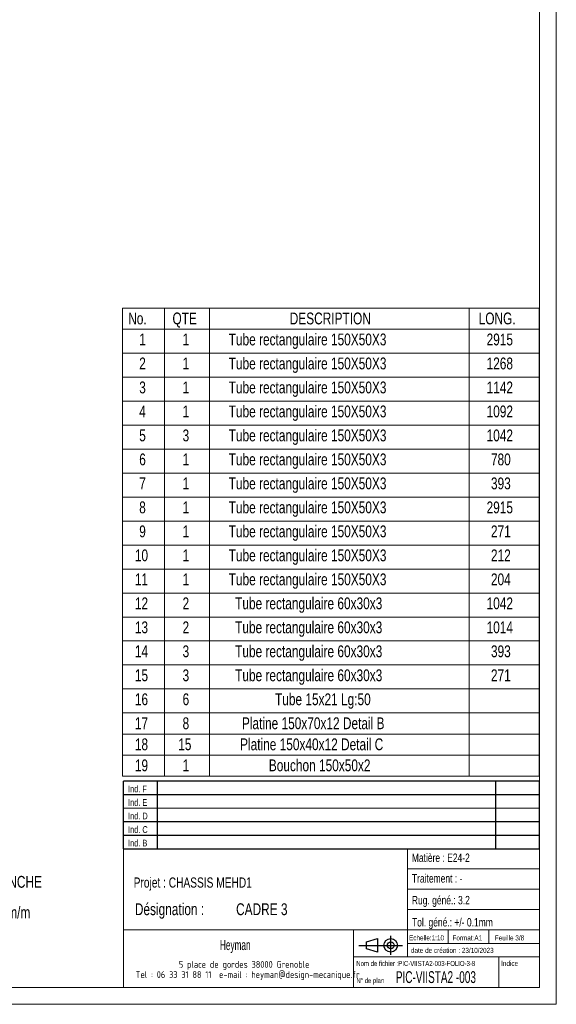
# Model space of a CAD drawing. Header units: millimetres. Extents: x 0 to 841, y 0 to 594.
# Tile 8 of 14: x 682 to 841, y 0 to 291. Entities that reach past the tile are written whole.
import ezdxf

# ---------------------------------------------------------------- set-up
doc = ezdxf.new("R2010")
doc.units = ezdxf.units.MM
doc.layers.add('NOTES', color=6, linetype='Continuous')
doc.styles.add('SLDTEXTSTYLE0', font='TXT', dxfattribs={"width": 0.75})
doc.styles.add('SLDTEXTSTYLE1', font='TXT', dxfattribs={"width": 0.632449})
doc.styles.add('SLDTEXTSTYLE2', font='TXT', dxfattribs={"width": 0.707278})
doc.styles.add('SLDTEXTSTYLE3', font='TXT', dxfattribs={"width": 0.7})
doc.styles.add('SLDTEXTSTYLE4', font='ISOCP3', dxfattribs={"width": 0.96})
doc.styles.add('SLDTEXTSTYLE5', font='TXT', dxfattribs={"width": 0.605})

# ---------------------------------------------------------------- blocks, each defined once
blk = doc.blocks.new('TAB MODIFS')
for p, q in [((123, 20), (0, 20)), ((0, 0), (0, 20)), ((10, 20), (10, 0)), ((110, 20), (110, 0)), ((123, 0), (123, 20)), ((0, 16), (123, 16)), ((0, 8), (123, 8)), ((0, 4), (123, 4)), ((0, 0), (123, 0))]:
    blk.add_line(p, q)
at = {"color": 7, "linetype": 'Continuous', "lineweight": 18}
blk.add_line((0, 12), (123, 12), dxfattribs=at)
at = {"color": 7}
for tag in ['AUTOATTR0', 'AUTOATTR1', 'AUTOATTR2', 'AUTOATTR3', 'AUTOATTR4', 'AUTOATTR5', 'AUTOATTR6', 'AUTOATTR7', 'AUTOATTR8', 'AUTOATTR9']:
    blk.add_attdef(tag, (0, 0), '', height=1, dxfattribs=at)
at = {"layer": 'NOTES', "color": 211, "char_height": 2, "attachment_point": 1, "style": 'SLDTEXTSTYLE0'}
for s, insert in [('Ind. F', (1.36, 18.66)), ('Ind. E', (1.36, 14.66)), ('Ind. D', (1.36, 10.66)), ('Ind. C', (1.36, 6.66)), ('Ind. B', (1.36, 2.66))]:
    blk.add_mtext(s, dxfattribs=dict(at, insert=insert))
blk = doc.blocks.new('Bloc2')
for p, q in [((2.32, 3.8), (5.55, 4.8)), ((2.32, 1.8), (2.32, 3.8)), ((5.55, 4.8), (5.55, 0.8)), ((9.48, 0), (9.48, 5.6)), ((0, 2.8), (12.98, 2.8)), ((5.55, 0.8), (2.32, 1.8))]:
    blk.add_line(p, q)
for radius in [2, 1]:
    blk.add_circle((9.48, 2.8), radius)
blk = doc.blocks.new('SW_NOTE_0')
at = {"layer": 'NOTES', "color": 0, "char_height": 3.5, "attachment_point": 1, "style": 'SLDTEXTSTYLE0'}
for s, insert in [('SOUDURES :  A=3 CONTINUE ETANCHE', (0, 4.51)), ('TOLERANCE GENERALE : ± 1 mm', (0, -0.01)), ('TOLERANCE DE PLANEITE : ± 1 mm/m', (0, -4.54)), ('PEINTURE EPOXY EP: 60µ', (0, -9.07)), ('COULEUR : BLANC RAL 9010', (0, -13.59)), ('Masse : 165.48 Kg', (0, -18.12))]:
    blk.add_mtext(s, dxfattribs=dict(at, insert=insert))
blk = doc.blocks.new('SW_NOTE_2')
at = {"layer": 'NOTES', "color": 0, "char_height": 3.5, "attachment_point": 1, "style": 'SLDTEXTSTYLE0'}
for s, insert in [('Désignation :', (0, 4.51)), ('CADRE 3', (29.93, 4.51))]:
    blk.add_mtext(s, dxfattribs=dict(at, insert=insert))
blk = doc.blocks.new('SW_NOTE_3')
at = {"layer": 'NOTES', "color": 0, "char_height": 2, "attachment_point": 2, "style": 'SLDTEXTSTYLE4'}
for s, insert in [('5 place de gordes 38000 Grenoble', (20.84, 2.58)), ('Tel : 06 33 31 88 11  e-mail : heyman@design-mecanique.fr', (21.9, -0.42))]:
    blk.add_mtext(s, dxfattribs=dict(at, insert=insert))
blk = doc.blocks.new('SW_TABLEANNOTATION_0')
at = {"color": 0, "linetype": 'Continuous', "lineweight": 18}
for p, q in [((0, 0), (0, -138.3)), ((123.13, 0), (0, 0)), ((12.39, 0), (12.39, -6.22)), ((25.64, 0), (25.64, -6.22)), ((102.46, 0), (102.46, -6.22)), ((123.13, -138.3), (123.13, 0)), ((0, -6.22), (123.13, -6.22)), ((12.39, -6.22), (12.39, -138.3)), ((25.64, -6.22), (25.64, -138.3)), ((102.46, -6.22), (102.46, -138.3)), ((0, -13.31), (123.13, -13.31)), ((0, -20.4), (123.13, -20.4)), ((0, -27.49), (123.13, -27.49)), ((0, -34.58), (123.13, -34.58)), ((0, -41.67), (123.13, -41.67)), ((0, -48.76), (123.13, -48.76)), ((0, -55.84), (123.13, -55.84)), ((0, -62.93), (123.13, -62.93)), ((0, -70.02), (123.13, -70.02)), ((0, -77.11), (123.13, -77.11)), ((0, -84.2), (123.13, -84.2)), ((0, -91.29), (123.13, -91.29)), ((0, -98.38), (123.13, -98.38)), ((0, -105.47), (123.13, -105.47)), ((0, -112.56), (123.13, -112.56)), ((0, -119.65), (123.13, -119.65)), ((0, -125.87), (123.13, -125.87)), ((0, -132.09), (123.13, -132.09)), ((0, -138.3), (123.13, -138.3))]:
    blk.add_line(p, q, dxfattribs=at)
at = {"color": 0, "linetype": 'Continuous', "lineweight": 18, "char_height": 3.5, "attachment_point": 1, "style": 'SLDTEXTSTYLE0'}
for s, insert in [('No.', (1.65, -1.3)), ('QTE', (14.74, -1.3)), ('DESCRIPTION', (49.41, -1.3)), ('LONG.', (105.28, -1.3)), ('1', (4.9, -7.51)), ('1', (17.72, -7.51)), ('Tube rectangulaire 150X50X3', (31.36, -7.51)), ('2915', (107.62, -7.51)), ('2', (4.9, -14.6)), ('Tube rectangulaire 150X50X3', (31.36, -14.6)), ('1268', (107.62, -14.6)), ('1', (17.72, -14.6)), ('3', (4.9, -21.69)), ('1', (17.72, -21.69)), ('Tube rectangulaire 150X50X3', (31.36, -21.69)), ('1142', (107.62, -21.69)), ('4', (4.9, -28.78)), ('1', (17.72, -28.78)), ('Tube rectangulaire 150X50X3', (31.36, -28.78)), ('1092', (107.62, -28.78)), ('5', (4.9, -35.87)), ('3', (17.72, -35.87)), ('Tube rectangulaire 150X50X3', (31.36, -35.87)), ('1042', (107.62, -35.87)), ('6', (4.9, -42.96)), ('1', (17.72, -42.96)), ('Tube rectangulaire 150X50X3', (31.36, -42.96)), ('780', (108.91, -42.96)), ('7', (4.9, -50.05)), ('1', (17.72, -50.05)), ('Tube rectangulaire 150X50X3', (31.36, -50.05)), ('393', (108.91, -50.05)), ('8', (4.9, -57.14)), ('1', (17.72, -57.14)), ('Tube rectangulaire 150X50X3', (31.36, -57.14)), ('2915', (107.62, -57.14)), ('Tube rectangulaire 150X50X3', (31.36, -64.23)), ('9', (4.9, -64.23)), ('1', (17.72, -64.23)), ('271', (108.91, -64.23)), ('10', (3.61, -71.32)), ('1', (17.72, -71.32)), ('Tube rectangulaire 150X50X3', (31.36, -71.32)), ('212', (108.91, -71.32)), ('11', (3.61, -78.41)), ('1', (17.72, -78.41)), ('Tube rectangulaire 150X50X3', (31.36, -78.41)), ('204', (108.91, -78.41)), ('12', (3.61, -85.5)), ('2', (17.72, -85.5)), ('Tube rectangulaire 60x30x3', (33.26, -85.5)), ('1042', (107.62, -85.5)), ('13', (3.61, -92.59)), ('2', (17.72, -92.59)), ('Tube rectangulaire 60x30x3', (33.26, -92.59)), ('1014', (107.62, -92.59)), ('14', (3.61, -99.68)), ('3', (17.72, -99.68)), ('Tube rectangulaire 60x30x3', (33.26, -99.68)), ('393', (108.91, -99.68)), ('15', (3.61, -106.77)), ('3', (17.72, -106.77)), ('Tube rectangulaire 60x30x3', (33.26, -106.77)), ('271', (108.91, -106.77)), ('16', (3.61, -113.86)), ('6', (17.72, -113.86)), ('Tube 15x21 Lg:50', (45.06, -113.86)), ('17', (3.61, -120.95)), ('8', (17.72, -120.95)), ('Platine 150x70x12 Detail B', (35.27, -120.95)), ('18', (3.61, -127.17)), ('15', (16.43, -127.17)), ('Platine 150x40x12 Detail C', (34.72, -127.17)), ('19', (3.61, -133.38)), ('1', (17.72, -133.38)), ('Bouchon 150x50x2', (43.23, -133.38))]:
    blk.add_mtext(s, dxfattribs=dict(at, insert=insert))

msp = doc.modelspace()

# ---------------------------------------------------------------- linework, layer by layer
at = {"lineweight": 18}
for p, q in [((841, 594), (841, 0)), ((836, 589), (836, 5)), ((713, 46), (713, 5)), ((836, 46), (713, 46)), ((797, 46), (797, 14)), ((836, 46), (836, 5)), ((797, 40), (836, 40)), ((797, 34), (836, 34)), ((797, 28), (836, 28)), ((713, 22), (836, 22)), ((781, 22), (781, 5)), ((809, 22), (809, 18)), ((821, 22), (821, 18)), ((797, 18), (836, 18)), ((781, 14), (836, 14)), ((824, 14), (824, 5)), ((836, 5), (5, 5)), ((713, 5), (836, 5)), ((841, 0), (0, 0))]:
    msp.add_line(p, q, dxfattribs=at)

# ---------------------------------------------------------------- block references
msp.add_blockref('SW_TABLEANNOTATION_0', (712.76, 205.76), dxfattribs=at)
for name, p in [('TAB MODIFS', (712.99, 45.99)), ('Bloc2', (782.56, 14.63))]:
    msp.add_blockref(name, p)
at = {"layer": 'NOTES'}
for name, p in [('SW_NOTE_0', (621.7, 33.44)), ('SW_NOTE_2', (716.37, 25.34)), ('SW_NOTE_3', (727.84, 10.21))]:
    msp.add_blockref(name, p, dxfattribs=at)

# ---------------------------------------------------------------- texts
for s, insert, char_height, attachment_point, style in [('Matière : E24-2', (798.27, 44.56), 2.5, 1, 'SLDTEXTSTYLE0'), ('Traitement : -', (798.3, 38.47), 2.5, 1, 'SLDTEXTSTYLE0'), ('Projet : CHASSIS MEHD1', (716.02, 37.49), 3, 1, 'SLDTEXTSTYLE0'), ('Rug. géné.: 3.2', (798.28, 32.03), 2.5, 1, 'SLDTEXTSTYLE0'), ('Tol. géné.: +/- 0.1mm', (798.32, 25.5), 2.5, 1, 'SLDTEXTSTYLE0'), ('Echelle:1:10', (797.45, 20.4), 1.5, 1, 'SLDTEXTSTYLE0'), ('Format:A1', (810.29, 20.38), 1.5, 1, 'SLDTEXTSTYLE0'), ('Feuille 3/8', (822.81, 20.38), 1.5, 1, 'SLDTEXTSTYLE0'), ('Heyman', (746.06, 19.03), 3, 2, 'SLDTEXTSTYLE5'), ('date de création : 23/10/2023', (798.01, 16.69), 1.5, 1, 'SLDTEXTSTYLE0'), ('Nom de fichier :PIC-VIISTA2-003-FOLIO-3-8', (781.85, 12.82), 1.5, 1, 'SLDTEXTSTYLE2'), ('Indice', (824.69, 12.86), 1.5, 1, 'SLDTEXTSTYLE0'), ('PIC-VIISTA2 -003', (793.54, 9.79), 3.5, 1, 'SLDTEXTSTYLE1'), ('N° de plan', (781.88, 7.77), 1.5, 1, 'SLDTEXTSTYLE3')]:
    msp.add_mtext(s, dxfattribs=dict(at, insert=insert, char_height=char_height, attachment_point=attachment_point, style=style))

doc.saveas('drawing.dxf')
